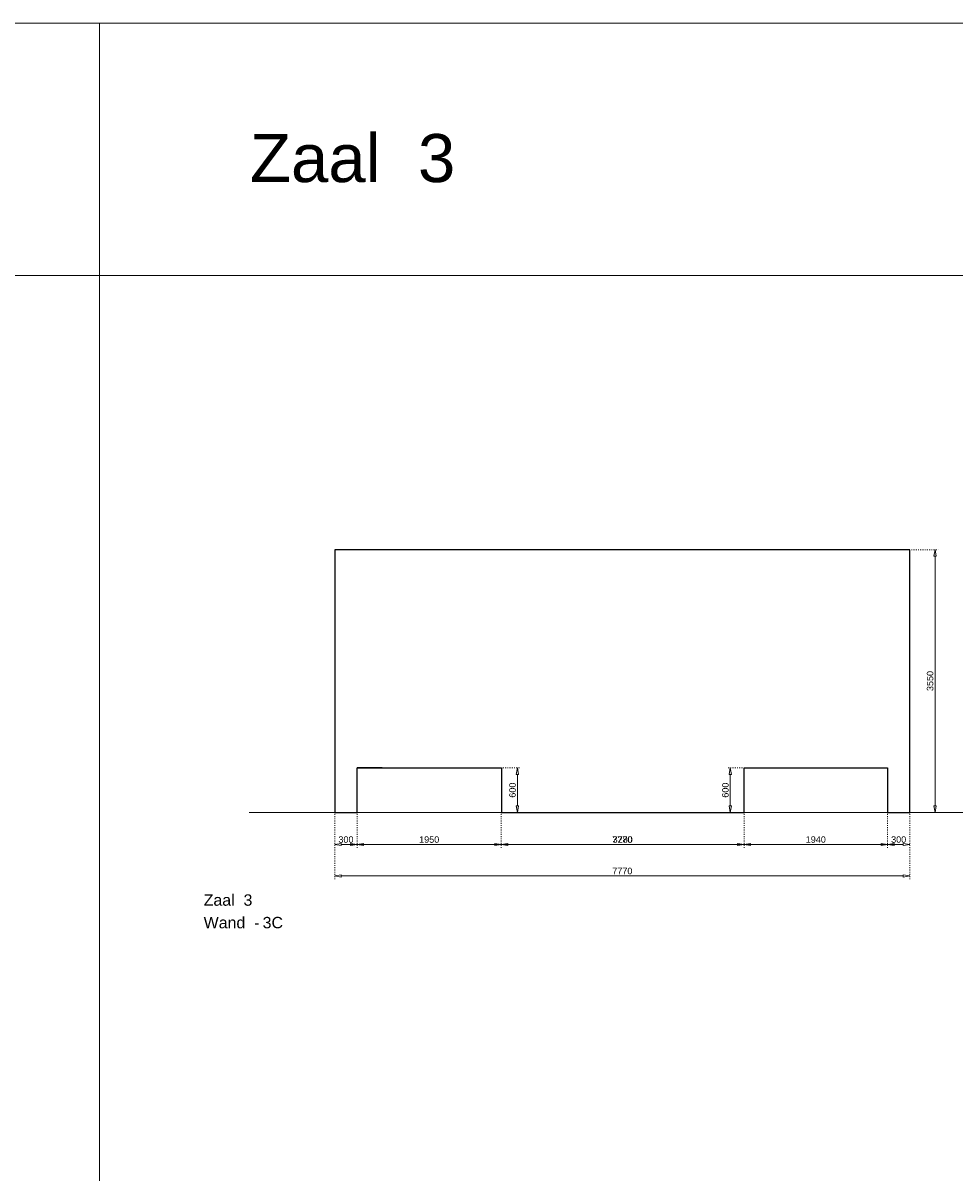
# Model space of a CAD drawing. Header units: millimetres. Extents: x 91086 to 300562, y -68316 to 28747.
# Tile 25 of 61: x 151173 to 163769, y -47723 to -32181. Entities that reach past the tile are written whole.
import ezdxf

# ---------------------------------------------------------------- set-up
doc = ezdxf.new("R2010")
doc.units = ezdxf.units.MM
doc.linetypes.add('ACAD_ISO03W100', pattern=[30, 12, -18])
doc.layers.get('Defpoints').update_dxf_attribs({"lineweight": 0})
for name, color, linetype, lineweight in [('25-Staal-B', 150, 'Continuous', 25), ('^ 0-Staal-txt', 7, 'Continuous', 0), ('Layer1', 252, 'Continuous', 0)]:
    doc.layers.add(name, color=color, linetype=linetype, lineweight=lineweight)
doc.layers.add('DIM-DIM', color=7, linetype='Continuous')
doc.styles.add('Arial', font='arial.ttf')
doc.dimstyles.new('dim-11', dxfattribs={"dimscale": 35, "dimtxt": 2.5, "dimasz": 2.5, "dimexe": 1.25, "dimexo": 0.625, "dimtad": 1, "dimdec": 0, "dimtxsty": 'Arial', "dimblk": 'CLOSEDBLANK', "dimcen": 3, "dimclrd": 252, "dimclre": 252, "dimclrt": 7, "dimadec": 0, "dimazin": 0, "dimtfac": 1, "dimtdec": 0, "dimtmove": 0, "dimatfit": 3, "dimldrblk": 'CLOSEDBLANK', "dimfxl": 1, "dimlwd": 0, "dimlwe": 0, "dimarcsym": 0})

# ---------------------------------------------------------------- blocks, each defined once
blk = doc.blocks.new('_ClosedBlank')
at = {"color": 0, "linetype": 'ByBlock', "lineweight": -2}
for p, q in [((-1, 0.17), (0, 0)), ((-1, 0.17), (-1, -0.17)), ((0, 0), (-1, -0.17))]:
    blk.add_line(p, q, dxfattribs=at)
blk = doc.blocks.new('*D305')
at = {"layer": 'Defpoints', "color": 0, "transparency": 16777216}
for p in [(155388, -42849), (155688, -42849), (155688, -43283)]:
    blk.add_point(p, dxfattribs=at)
at = {"layer": 'DIM-DIM', "color": 252, "linetype": 'ACAD_ISO03W100', "lineweight": 0, "transparency": 16777216}
for p, q in [((155388, -42871), (155388, -43327)), ((155688, -42871), (155688, -43327))]:
    blk.add_line(p, q, dxfattribs=at)
at = {"layer": 'DIM-DIM', "color": 252, "lineweight": 0, "transparency": 16777216}
blk.add_line((155476, -43283), (155601, -43283), dxfattribs=at)
at = {"layer": 'DIM-DIM', "color": 252, "lineweight": 0, "transparency": 16777216, "xscale": 87.5, "yscale": 87.5, "zscale": 87.5, "rotation": 180}
blk.add_blockref('_ClosedBlank', (155388, -43283), dxfattribs=at)
at = {"layer": 'DIM-DIM', "color": 252, "lineweight": 0, "transparency": 16777216, "xscale": 87.5, "yscale": 87.5, "zscale": 87.5}
blk.add_blockref('_ClosedBlank', (155688, -43283), dxfattribs=at)
at = {"layer": 'DIM-DIM', "color": 7, "transparency": 16777216, "insert": (155538, -43217), "char_height": 87.5, "attachment_point": 5, "style": 'Arial'}
blk.add_mtext('300', dxfattribs=at)
blk = doc.blocks.new('*D306')
at = {"layer": 'Defpoints', "color": 0, "transparency": 16777216}
for p in [(155688, -42849), (157638, -42849), (157638, -43283)]:
    blk.add_point(p, dxfattribs=at)
at = {"layer": 'DIM-DIM', "color": 252, "linetype": 'ACAD_ISO03W100', "lineweight": 0, "transparency": 16777216}
for p, q in [((155688, -42871), (155688, -43327)), ((157638, -42871), (157638, -43327))]:
    blk.add_line(p, q, dxfattribs=at)
at = {"layer": 'DIM-DIM', "color": 252, "lineweight": 0, "transparency": 16777216}
blk.add_line((155776, -43283), (157551, -43283), dxfattribs=at)
at = {"layer": 'DIM-DIM', "color": 252, "lineweight": 0, "transparency": 16777216, "xscale": 87.5, "yscale": 87.5, "zscale": 87.5, "rotation": 180}
blk.add_blockref('_ClosedBlank', (155688, -43283), dxfattribs=at)
at = {"layer": 'DIM-DIM', "color": 252, "lineweight": 0, "transparency": 16777216, "xscale": 87.5, "yscale": 87.5, "zscale": 87.5}
blk.add_blockref('_ClosedBlank', (157638, -43283), dxfattribs=at)
at = {"layer": 'DIM-DIM', "color": 7, "transparency": 16777216, "insert": (156663, -43217), "char_height": 87.5, "attachment_point": 5, "style": 'Arial'}
blk.add_mtext('1950', dxfattribs=at)
blk = doc.blocks.new('*D307')
at = {"layer": 'Defpoints', "color": 0, "transparency": 16777216}
for p in [(157638, -42849), (160918, -42849), (160918, -43283)]:
    blk.add_point(p, dxfattribs=at)
at = {"layer": 'DIM-DIM', "color": 252, "linetype": 'ACAD_ISO03W100', "lineweight": 0, "transparency": 16777216}
for p, q in [((157638, -42871), (157638, -43327)), ((160918, -42871), (160918, -43327))]:
    blk.add_line(p, q, dxfattribs=at)
at = {"layer": 'DIM-DIM', "color": 252, "lineweight": 0, "transparency": 16777216}
blk.add_line((157726, -43283), (160831, -43283), dxfattribs=at)
at = {"layer": 'DIM-DIM', "color": 252, "lineweight": 0, "transparency": 16777216, "xscale": 87.5, "yscale": 87.5, "zscale": 87.5, "rotation": 180}
blk.add_blockref('_ClosedBlank', (157638, -43283), dxfattribs=at)
at = {"layer": 'DIM-DIM', "color": 252, "lineweight": 0, "transparency": 16777216, "xscale": 87.5, "yscale": 87.5, "zscale": 87.5}
blk.add_blockref('_ClosedBlank', (160918, -43283), dxfattribs=at)
at = {"layer": 'DIM-DIM', "color": 7, "transparency": 16777216, "insert": (159278, -43217), "char_height": 87.5, "attachment_point": 5, "style": 'Arial'}
blk.add_mtext('3280', dxfattribs=at)
blk = doc.blocks.new('*D308')
at = {"layer": 'Defpoints', "color": 0, "transparency": 16777216}
for p in [(155388, -42849), (163158, -42849), (163158, -43709)]:
    blk.add_point(p, dxfattribs=at)
at = {"layer": 'DIM-DIM', "color": 252, "linetype": 'ACAD_ISO03W100', "lineweight": 0, "transparency": 16777216}
for p, q in [((155388, -42871), (155388, -43753)), ((163158, -42871), (163158, -43753))]:
    blk.add_line(p, q, dxfattribs=at)
at = {"layer": 'DIM-DIM', "color": 252, "lineweight": 0, "transparency": 16777216}
blk.add_line((155476, -43709), (163071, -43709), dxfattribs=at)
at = {"layer": 'DIM-DIM', "color": 252, "lineweight": 0, "transparency": 16777216, "xscale": 87.5, "yscale": 87.5, "zscale": 87.5, "rotation": 180}
blk.add_blockref('_ClosedBlank', (155388, -43709), dxfattribs=at)
at = {"layer": 'DIM-DIM', "color": 252, "lineweight": 0, "transparency": 16777216, "xscale": 87.5, "yscale": 87.5, "zscale": 87.5}
blk.add_blockref('_ClosedBlank', (163158, -43709), dxfattribs=at)
at = {"layer": 'DIM-DIM', "color": 7, "transparency": 16777216, "insert": (159273, -43642), "char_height": 87.5, "attachment_point": 5, "style": 'Arial'}
blk.add_mtext('7770', dxfattribs=at)
blk = doc.blocks.new('*D431')
at = {"layer": 'Defpoints', "color": 0, "transparency": 16777216}
for p in [(160918, -42849), (162858, -42849), (162858, -43283)]:
    blk.add_point(p, dxfattribs=at)
at = {"layer": 'DIM-DIM', "color": 252, "linetype": 'ACAD_ISO03W100', "lineweight": 0, "transparency": 16777216}
for p, q in [((160918, -42871), (160918, -43327)), ((162858, -42871), (162858, -43327))]:
    blk.add_line(p, q, dxfattribs=at)
at = {"layer": 'DIM-DIM', "color": 252, "lineweight": 0, "transparency": 16777216}
blk.add_line((161006, -43283), (162771, -43283), dxfattribs=at)
at = {"layer": 'DIM-DIM', "color": 252, "lineweight": 0, "transparency": 16777216, "xscale": 87.5, "yscale": 87.5, "zscale": 87.5, "rotation": 180}
blk.add_blockref('_ClosedBlank', (160918, -43283), dxfattribs=at)
at = {"layer": 'DIM-DIM', "color": 252, "lineweight": 0, "transparency": 16777216, "xscale": 87.5, "yscale": 87.5, "zscale": 87.5}
blk.add_blockref('_ClosedBlank', (162858, -43283), dxfattribs=at)
at = {"layer": 'DIM-DIM', "color": 7, "transparency": 16777216, "insert": (161888, -43217), "char_height": 87.5, "attachment_point": 5, "style": 'Arial'}
blk.add_mtext('1940', dxfattribs=at)
blk = doc.blocks.new('*D432')
at = {"layer": 'Defpoints', "color": 0, "transparency": 16777216}
for p in [(162858, -42849), (163158, -42849), (162858, -43283)]:
    blk.add_point(p, dxfattribs=at)
at = {"layer": 'DIM-DIM', "color": 252, "linetype": 'ACAD_ISO03W100', "lineweight": 0, "transparency": 16777216}
for p, q in [((162858, -42871), (162858, -43327)), ((163158, -42871), (163158, -43327))]:
    blk.add_line(p, q, dxfattribs=at)
at = {"layer": 'DIM-DIM', "color": 252, "lineweight": 0, "transparency": 16777216}
blk.add_line((163071, -43283), (162946, -43283), dxfattribs=at)
at = {"layer": 'DIM-DIM', "color": 252, "lineweight": 0, "transparency": 16777216, "xscale": 87.5, "yscale": 87.5, "zscale": 87.5, "rotation": 180}
blk.add_blockref('_ClosedBlank', (162858, -43283), dxfattribs=at)
at = {"layer": 'DIM-DIM', "color": 252, "lineweight": 0, "transparency": 16777216, "xscale": 87.5, "yscale": 87.5, "zscale": 87.5}
blk.add_blockref('_ClosedBlank', (163158, -43283), dxfattribs=at)
at = {"layer": 'DIM-DIM', "color": 7, "transparency": 16777216, "insert": (163008, -43217), "char_height": 87.5, "attachment_point": 5, "style": 'Arial'}
blk.add_mtext('300', dxfattribs=at)
blk = doc.blocks.new('*D433')
at = {"layer": 'Defpoints', "color": 0, "transparency": 16777216}
for p in [(155388, -42849), (163158, -42849), (155388, -43283)]:
    blk.add_point(p, dxfattribs=at)
at = {"layer": 'DIM-DIM', "color": 252, "linetype": 'ACAD_ISO03W100', "lineweight": 0, "transparency": 16777216}
for p, q in [((155388, -42871), (155388, -43327)), ((163158, -42871), (163158, -43327))]:
    blk.add_line(p, q, dxfattribs=at)
at = {"layer": 'DIM-DIM', "color": 252, "lineweight": 0, "transparency": 16777216}
blk.add_line((163071, -43283), (155476, -43283), dxfattribs=at)
at = {"layer": 'DIM-DIM', "color": 252, "lineweight": 0, "transparency": 16777216, "xscale": 87.5, "yscale": 87.5, "zscale": 87.5, "rotation": 180}
blk.add_blockref('_ClosedBlank', (155388, -43283), dxfattribs=at)
at = {"layer": 'DIM-DIM', "color": 252, "lineweight": 0, "transparency": 16777216, "xscale": 87.5, "yscale": 87.5, "zscale": 87.5}
blk.add_blockref('_ClosedBlank', (163158, -43283), dxfattribs=at)
at = {"layer": 'DIM-DIM', "color": 7, "transparency": 16777216, "insert": (159273, -43217), "char_height": 87.5, "attachment_point": 5, "style": 'Arial'}
blk.add_mtext('7770', dxfattribs=at)
blk = doc.blocks.new('*D434')
at = {"layer": 'Defpoints', "color": 0, "transparency": 16777216}
for p in [(155388, -42849), (163158, -42849), (163158, -43283)]:
    blk.add_point(p, dxfattribs=at)
at = {"layer": 'DIM-DIM', "color": 252, "linetype": 'ACAD_ISO03W100', "lineweight": 0, "transparency": 16777216}
for p, q in [((155388, -42871), (155388, -43327)), ((163158, -42871), (163158, -43327))]:
    blk.add_line(p, q, dxfattribs=at)
at = {"layer": 'DIM-DIM', "color": 252, "lineweight": 0, "transparency": 16777216}
blk.add_line((155476, -43283), (163071, -43283), dxfattribs=at)
at = {"layer": 'DIM-DIM', "color": 252, "lineweight": 0, "transparency": 16777216, "xscale": 87.5, "yscale": 87.5, "zscale": 87.5, "rotation": 180}
blk.add_blockref('_ClosedBlank', (155388, -43283), dxfattribs=at)
at = {"layer": 'DIM-DIM', "color": 252, "lineweight": 0, "transparency": 16777216, "xscale": 87.5, "yscale": 87.5, "zscale": 87.5}
blk.add_blockref('_ClosedBlank', (163158, -43283), dxfattribs=at)
at = {"layer": 'DIM-DIM', "color": 7, "transparency": 16777216, "insert": (159273, -43217), "char_height": 87.5, "attachment_point": 5, "style": 'Arial'}
blk.add_mtext('7770', dxfattribs=at)
blk = doc.blocks.new('*D435')
at = {"layer": 'Defpoints', "color": 0, "transparency": 16777216}
for p in [(157638, -42249), (157638, -42849), (157855, -42849)]:
    blk.add_point(p, dxfattribs=at)
at = {"layer": 'DIM-DIM', "color": 252, "linetype": 'ACAD_ISO03W100', "lineweight": 0, "transparency": 16777216}
for p, q in [((157660, -42249), (157899, -42249)), ((157660, -42849), (157899, -42849))]:
    blk.add_line(p, q, dxfattribs=at)
at = {"layer": 'DIM-DIM', "color": 252, "lineweight": 0, "transparency": 16777216}
blk.add_line((157855, -42337), (157855, -42762), dxfattribs=at)
at = {"layer": 'DIM-DIM', "color": 252, "lineweight": 0, "transparency": 16777216, "xscale": 87.5, "yscale": 87.5, "zscale": 87.5}
for p, rotation in [((157855, -42249), 90), ((157855, -42849), 270)]:
    blk.add_blockref('_ClosedBlank', p, dxfattribs=dict(at, rotation=rotation))
at = {"layer": 'DIM-DIM', "color": 7, "transparency": 16777216, "insert": (157789, -42549), "char_height": 87.5, "attachment_point": 5, "rotation": 90, "style": 'Arial'}
blk.add_mtext('600', dxfattribs=at)
blk = doc.blocks.new('*D436')
at = {"layer": 'Defpoints', "color": 0, "transparency": 16777216}
for p in [(163158, -39299), (163500, -39299), (163158, -42849)]:
    blk.add_point(p, dxfattribs=at)
at = {"layer": 'DIM-DIM', "color": 252, "linetype": 'ACAD_ISO03W100', "lineweight": 0, "transparency": 16777216}
for p, q in [((163180, -39299), (163543, -39299)), ((163180, -42849), (163543, -42849))]:
    blk.add_line(p, q, dxfattribs=at)
at = {"layer": 'DIM-DIM', "color": 252, "lineweight": 0, "transparency": 16777216}
blk.add_line((163500, -42762), (163500, -39387), dxfattribs=at)
at = {"layer": 'DIM-DIM', "color": 252, "lineweight": 0, "transparency": 16777216, "xscale": 87.5, "yscale": 87.5, "zscale": 87.5}
for p, rotation in [((163500, -39299), 90), ((163500, -42849), 270)]:
    blk.add_blockref('_ClosedBlank', p, dxfattribs=dict(at, rotation=rotation))
at = {"layer": 'DIM-DIM', "color": 7, "transparency": 16777216, "insert": (163433, -41074), "char_height": 87.5, "attachment_point": 5, "rotation": 90, "style": 'Arial'}
blk.add_mtext('3550', dxfattribs=at)
blk = doc.blocks.new('*D524')
at = {"layer": 'Defpoints', "color": 0, "transparency": 16777216}
for p in [(160732, -42249), (160918, -42249), (160918, -42849)]:
    blk.add_point(p, dxfattribs=at)
at = {"layer": 'DIM-DIM', "color": 252, "linetype": 'ACAD_ISO03W100', "lineweight": 0, "transparency": 16777216}
for p, q in [((160896, -42249), (160688, -42249)), ((160896, -42849), (160688, -42849))]:
    blk.add_line(p, q, dxfattribs=at)
at = {"layer": 'DIM-DIM', "color": 252, "lineweight": 0, "transparency": 16777216}
blk.add_line((160732, -42762), (160732, -42337), dxfattribs=at)
at = {"layer": 'DIM-DIM', "color": 252, "lineweight": 0, "transparency": 16777216, "xscale": 87.5, "yscale": 87.5, "zscale": 87.5}
for p, rotation in [((160732, -42249), 90), ((160732, -42849), 270)]:
    blk.add_blockref('_ClosedBlank', p, dxfattribs=dict(at, rotation=rotation))
at = {"layer": 'DIM-DIM', "color": 7, "transparency": 16777216, "insert": (160666, -42549), "char_height": 87.5, "attachment_point": 5, "rotation": 90, "style": 'Arial'}
blk.add_mtext('600', dxfattribs=at)
blk = doc.blocks.new('3c')
at = {"layer": '25-Staal-B'}
blk.add_lwpolyline([(155388.4, -42849.1), (155688.4, -42849.1), (155688.4, -42249.1), (157638.4, -42249.1), (157638.4, -42849.1), (160918.4, -42849.1), (160918.4, -42249.1), (162858.4, -42249.1), (162858.4, -42849.1), (163158.4, -42849.1), (163158.4, -42849.1), (163158.4, -42849.1), (163158.4, -42849.1), (163158.4, -42849.1), (163158.4, -39299.1), (155388.4, -39299.1)], close=True, dxfattribs=at)
blk.add_lwpolyline([(156026.7, -42249.1), (155688.4, -42249.1)], dxfattribs=at)
at = {"layer": '^ 0-Staal-txt', "lineweight": 0, "style": 'Arial'}
for s, p in [('Zaal  3', (153615.1, -44111.1)), ('Wand  - ', (153615.1, -44415.9)), ('3C', (154412.2, -44415.9))]:
    blk.add_text(s, height=154.21, dxfattribs=at).set_placement(p)
at = {"layer": 'DIM-DIM'}
for base, p1, p2, picture, middle in [((163499.7, -39299.1), (163158.4, -42849.1), (163158.4, -39299.1), '*D436', (163433.2, -41074.1)), ((157855.5, -42849.1), (157638.4, -42249.1), (157638.4, -42849.1), '*D435', (157788.9, -42549.1)), ((160732.2, -42249.1), (160918.4, -42849.1), (160918.4, -42249.1), '*D524', (160665.6, -42549.1))]:
    dim = blk.add_linear_dim(base=base, p1=p1, p2=p2, angle=90, dimstyle='dim-11', dxfattribs=at)
    dim.commit()
    dim.dimension.update_dxf_attribs({"geometry": picture, "text_midpoint": middle})
for base, p1, p2, picture, middle in [((155688.4, -43283.3), (155388.4, -42849.1), (155688.4, -42849.1), '*D305', (155538.4, -43216.7)), ((163158.4, -43708.8), (155388.4, -42849.1), (163158.4, -42849.1), '*D308', (159273.4, -43642.3)), ((155388.4, -43283.3), (163158.4, -42849.1), (155388.4, -42849.1), '*D433', (159273.4, -43216.7)), ((163158.4, -43283.3), (155388.4, -42849.1), (163158.4, -42849.1), '*D434', (159273.4, -43216.7)), ((157638.4, -43283.3), (155688.4, -42849.1), (157638.4, -42849.1), '*D306', (156663.4, -43216.7)), ((160918.4, -43283.3), (157638.4, -42849.1), (160918.4, -42849.1), '*D307', (159278.4, -43216.7)), ((162858.4, -43283.3), (160918.4, -42849.1), (162858.4, -42849.1), '*D431', (161888.4, -43216.7)), ((162858.4, -43283.3), (163158.4, -42849.1), (162858.4, -42849.1), '*D432', (163008.4, -43216.7))]:
    dim = blk.add_linear_dim(base=base, p1=p1, p2=p2, dimstyle='dim-11', dxfattribs=at)
    dim.commit()
    dim.dimension.update_dxf_attribs({"geometry": picture, "text_midpoint": middle})

msp = doc.modelspace()

# ---------------------------------------------------------------- linework, layer by layer
at = {"layer": '^ 0-Staal-txt', "lineweight": 0}
msp.add_lwpolyline([(154231.9, -42849.1), (171089.5, -42849.1)], dxfattribs=at)
at = {"layer": 'Layer1'}
for points in [[(152207, -35592.1), (131257.3, -35592.1), (131257.3, -32180.8), (152207, -32180.8)], [(172867.4, -35592.1), (152207, -35592.1), (152207, -32180.8), (172867.4, -32180.8)]]:
    msp.add_lwpolyline(points, close=True, dxfattribs=at)
msp.add_lwpolyline([(152207, -63265.4), (152207, -35592.1)], dxfattribs=at)

# ---------------------------------------------------------------- block references
at = {"layer": 'DIM-DIM'}
msp.add_blockref('3c', (0, 0), dxfattribs=at)

# ---------------------------------------------------------------- texts
at = {"layer": '^ 0-Staal-txt', "lineweight": 0, "style": 'Arial'}
msp.add_text('Zaal  3', height=650, dxfattribs=at).set_placement((154240.1, -34331.4))

doc.saveas('drawing.dxf')
